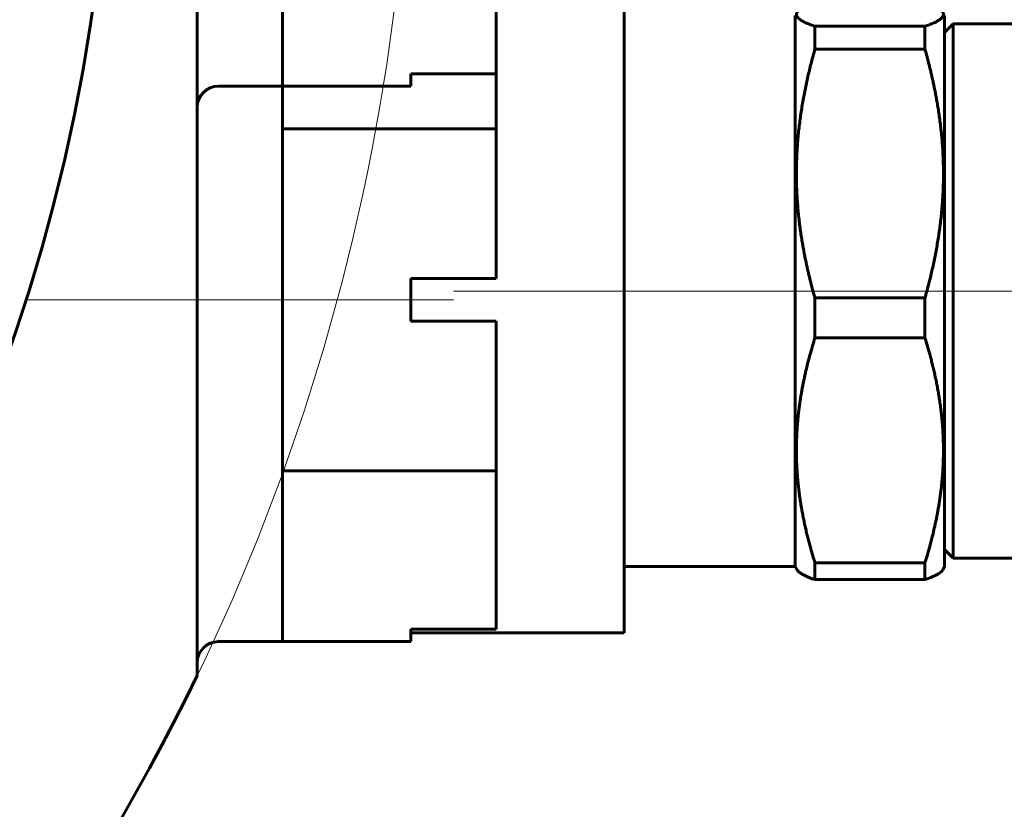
# Model space of a CAD drawing. Header units: millimetres. Extents: x 0 to 297, y 0 to 420.
# Tile 6 of 32: x 117 to 129, y 124 to 133. Entities that reach past the tile are written whole.
import ezdxf

# ---------------------------------------------------------------- set-up
doc = ezdxf.new("R2010")
doc.units = ezdxf.units.MM
for name, pattern in [('K5LT_AXLED', [12, 7.5, -1.5, 1.5, -1.5]), ('K5LT_BASIC', [0]), ('K5LT_THIN', [0])]:
    doc.linetypes.add(name, pattern=pattern)
doc.layers.add('Системный слой', color=7, linetype='Continuous')
doc.layers.add('Системный слой (1)', color=251, linetype='Continuous', true_color=0x6c6c6c)
doc.styles.add('KDIMTEXTSTYLE', font='txt', dxfattribs={"width": 0.96, "oblique": 15, "height": 5})
doc.styles.add('KTEXTSTYLE', font='txt', dxfattribs={"width": 0.96, "height": 5})
doc.dimstyles.new('KDIMSTYLE (0.50)', dxfattribs={"dimtxt": 5, "dimasz": 1, "dimexe": 2, "dimexo": 0, "dimgap": 1, "dimtad": 1, "dimlfac": 2, "dimtxsty": 'KDIMTEXTSTYLE', "dimsah": 1, "dimcen": 0, "dimdle": 1, "dimadec": 0, "dimazin": 0, "dimtfac": 0.667, "dimtmove": 0, "dimatfit": 3, "dimfxl": 1, "dimtvp": 1, "dimtolj": 1, "dimtzin": 0, "dimarcsym": 0})

# ---------------------------------------------------------------- blocks, each defined once
blk = doc.blocks.new('U110')
at = {"layer": 'Системный слой (1)', "color": 143, "linetype": 'K5LT_BASIC', "lineweight": 60, "true_color": 0x33acca}
for p, q in [((126.579, 133.36), (126.573, 133.357)), ((126.582, 133.362), (126.579, 133.36)), ((126.584, 133.362), (126.582, 133.362)), ((126.585, 133.363), (126.584, 133.362)), ((126.589, 133.365), (126.585, 133.363)), ((126.585, 133.363), (126.585, 133.363)), ((126.595, 133.368), (126.589, 133.365)), ((126.599, 133.369), (126.595, 133.368)), ((126.6, 133.37), (126.599, 133.369)), ((126.601, 133.37), (126.6, 133.37)), ((126.605, 133.372), (126.601, 133.37)), ((126.601, 133.37), (126.601, 133.37)), ((126.612, 133.375), (126.605, 133.372)), ((126.616, 133.376), (126.612, 133.375)), ((126.617, 133.377), (126.616, 133.376)), ((126.618, 133.378), (126.617, 133.377)), ((126.619, 133.378), (126.618, 133.378)), ((126.623, 133.379), (126.619, 133.378)), ((126.63, 133.382), (126.623, 133.379)), ((126.634, 133.384), (126.63, 133.382)), ((126.635, 133.384), (126.634, 133.384)), ((126.636, 133.385), (126.635, 133.384)), ((126.637, 133.385), (126.636, 133.385)), ((126.646, 133.388), (126.637, 133.385)), ((126.651, 133.39), (126.646, 133.388)), ((126.654, 133.391), (126.651, 133.39)), ((126.655, 133.392), (126.654, 133.391)), ((126.656, 133.392), (126.655, 133.392)), ((126.696, 133.407), (126.656, 133.392)), ((126.481, 133.277), (126.48, 133.275)), ((126.48, 133.275), (126.48, 133.274)), ((126.48, 133.274), (126.48, 133.274)), ((126.48, 133.274), (126.48, 133.273)), ((126.48, 133.273), (126.48, 133.272)), ((126.48, 133.272), (126.48, 133.269)), ((126.48, 133.269), (126.48, 133.267)), ((126.48, 133.267), (126.48, 133.267)), ((126.48, 133.267), (126.48, 133.266)), ((126.48, 133.266), (126.48, 133.266)), ((126.48, 133.266), (126.48, 133.266)), ((126.48, 133.266), (126.48, 133.266)), ((126.48, 133.266), (126.48, 133.265)), ((126.48, 133.265), (126.48, 133.264)), ((126.48, 133.264), (126.48, 133.262)), ((126.48, 133.262), (126.481, 133.259)), ((126.482, 133.28), (126.481, 133.277)), ((126.481, 133.259), (126.481, 133.258)), ((126.481, 133.258), (126.481, 133.257)), ((126.481, 133.257), (126.481, 133.257)), ((126.481, 133.257), (126.481, 133.256)), ((126.481, 133.256), (126.481, 133.255)), ((126.481, 133.255), (126.483, 133.251)), ((126.483, 133.282), (126.482, 133.282)), ((126.482, 133.282), (126.482, 133.28)), ((126.487, 133.292), (126.483, 133.283)), ((126.483, 133.283), (126.483, 133.283)), ((126.483, 133.283), (126.483, 133.282)), ((126.483, 133.251), (126.483, 133.249)), ((126.483, 133.249), (126.483, 133.249)), ((126.483, 133.249), (126.484, 133.249)), ((126.484, 133.249), (126.484, 133.248)), ((126.484, 133.248), (126.485, 133.246)), ((126.485, 133.246), (126.486, 133.243)), ((126.486, 133.243), (126.488, 133.241)), ((126.488, 133.294), (126.487, 133.292)), ((126.49, 133.297), (126.488, 133.294)), ((126.491, 133.298), (126.49, 133.297)), ((126.492, 133.299), (126.491, 133.298)), ((126.494, 133.302), (126.492, 133.3)), ((126.492, 133.3), (126.492, 133.3)), ((126.492, 133.3), (126.492, 133.299)), ((126.497, 133.305), (126.494, 133.302)), ((126.498, 133.307), (126.497, 133.305)), ((126.499, 133.307), (126.498, 133.307)), ((126.5, 133.308), (126.499, 133.308)), ((126.499, 133.308), (126.499, 133.307)), ((126.502, 133.31), (126.5, 133.308)), ((126.505, 133.313), (126.502, 133.31)), ((126.507, 133.315), (126.505, 133.313)), ((126.508, 133.316), (126.507, 133.316)), ((126.507, 133.316), (126.507, 133.315)), ((126.511, 133.318), (126.508, 133.316)), ((126.508, 133.316), (126.508, 133.316)), ((126.514, 133.321), (126.511, 133.318)), ((126.516, 133.323), (126.514, 133.321)), ((126.517, 133.324), (126.516, 133.323)), ((126.518, 133.324), (126.517, 133.324)), ((126.521, 133.326), (126.518, 133.324)), ((126.518, 133.324), (126.518, 133.324)), ((126.525, 133.329), (126.521, 133.326)), ((126.527, 133.331), (126.525, 133.329)), ((126.528, 133.332), (126.527, 133.331)), ((126.529, 133.332), (126.528, 133.332)), ((126.532, 133.334), (126.529, 133.332)), ((126.529, 133.332), (126.529, 133.332)), ((126.537, 133.337), (126.532, 133.334)), ((126.539, 133.339), (126.537, 133.337)), ((126.541, 133.339), (126.539, 133.339)), ((126.545, 133.342), (126.541, 133.34)), ((126.541, 133.34), (126.541, 133.34)), ((126.541, 133.34), (126.541, 133.339)), ((126.55, 133.345), (126.545, 133.342)), ((126.553, 133.346), (126.55, 133.345)), ((126.554, 133.347), (126.553, 133.346)), ((126.555, 133.348), (126.554, 133.347)), ((126.559, 133.35), (126.555, 133.348)), ((126.555, 133.348), (126.555, 133.348)), ((126.564, 133.353), (126.559, 133.35)), ((126.567, 133.354), (126.564, 133.353)), ((126.568, 133.355), (126.567, 133.354)), ((126.569, 133.355), (126.568, 133.355)), ((126.573, 133.357), (126.569, 133.355)), ((126.569, 133.355), (126.569, 133.355)), ((126.488, 133.241), (126.488, 133.241)), ((126.488, 133.241), (126.488, 133.24)), ((126.488, 133.24), (126.488, 133.24)), ((126.488, 133.24), (126.489, 133.238)), ((126.489, 133.238), (126.492, 133.235)), ((126.492, 133.235), (126.493, 133.233)), ((126.493, 133.233), (126.493, 133.233)), ((126.493, 133.233), (126.494, 133.232)), ((126.494, 133.232), (126.494, 133.232)), ((126.494, 133.232), (126.496, 133.23)), ((126.496, 133.23), (126.498, 133.227)), ((126.498, 133.227), (126.5, 133.225)), ((126.5, 133.225), (126.5, 133.225)), ((126.5, 133.225), (126.501, 133.224)), ((126.501, 133.224), (126.502, 133.224)), ((126.502, 133.224), (126.503, 133.222)), ((126.503, 133.222), (126.506, 133.219)), ((126.506, 133.219), (126.508, 133.217)), ((126.508, 133.217), (126.509, 133.217)), ((126.509, 133.217), (126.509, 133.216)), ((126.509, 133.216), (126.51, 133.216)), ((126.51, 133.216), (126.512, 133.214)), ((126.512, 133.214), (126.515, 133.211)), ((126.515, 133.211), (126.518, 133.209)), ((126.518, 133.209), (126.518, 133.209)), ((126.518, 133.209), (126.519, 133.209)), ((126.519, 133.209), (126.52, 133.208)), ((126.52, 133.208), (126.522, 133.207)), ((126.522, 133.207), (126.526, 133.204)), ((126.526, 133.204), (126.528, 133.202)), ((126.528, 133.202), (126.528, 133.202)), ((126.528, 133.202), (126.529, 133.202)), ((126.529, 133.202), (126.53, 133.201)), ((126.53, 133.201), (126.532, 133.199)), ((126.532, 133.199), (126.536, 133.197)), ((126.536, 133.197), (126.539, 133.195)), ((126.539, 133.195), (126.539, 133.195)), ((126.539, 133.195), (126.54, 133.194)), ((126.54, 133.194), (126.541, 133.194)), ((126.541, 133.194), (126.543, 133.192)), ((126.543, 133.192), (126.548, 133.19)), ((126.548, 133.19), (126.55, 133.188)), ((126.55, 133.188), (126.551, 133.188)), ((126.551, 133.188), (126.551, 133.188)), ((126.551, 133.188), (126.553, 133.187)), ((126.553, 133.187), (126.555, 133.186)), ((126.555, 133.186), (126.56, 133.183)), ((126.56, 133.183), (126.562, 133.182)), ((126.562, 133.182), (126.563, 133.182)), ((126.563, 133.182), (126.563, 133.181)), ((126.563, 133.181), (126.565, 133.181)), ((126.565, 133.181), (126.567, 133.179)), ((126.567, 133.179), (126.572, 133.177)), ((126.572, 133.177), (126.574, 133.176)), ((126.574, 133.176), (126.575, 133.176)), ((126.575, 133.176), (126.575, 133.175)), ((126.575, 133.175), (126.577, 133.175)), ((126.577, 133.175), (126.579, 133.173)), ((126.579, 133.173), (126.584, 133.171)), ((126.584, 133.171), (126.586, 133.17)), ((126.586, 133.17), (126.587, 133.17)), ((126.587, 133.17), (126.587, 133.169)), ((126.587, 133.169), (126.589, 133.169)), ((126.589, 133.169), (126.591, 133.168)), ((126.591, 133.168), (126.596, 133.165)), ((126.596, 133.165), (126.598, 133.164)), ((126.598, 133.164), (126.599, 133.164)), ((126.599, 133.164), (126.599, 133.164)), ((126.599, 133.164), (126.601, 133.163)), ((126.601, 133.163), (126.603, 133.162)), ((126.603, 133.162), (126.609, 133.16)), ((126.609, 133.16), (126.611, 133.159)), ((126.611, 133.159), (126.611, 133.159)), ((126.611, 133.159), (126.612, 133.159)), ((126.612, 133.159), (126.613, 133.158)), ((126.613, 133.158), (126.616, 133.157)), ((126.616, 133.157), (126.621, 133.155)), ((126.621, 133.155), (126.623, 133.154)), ((126.623, 133.154), (126.623, 133.154)), ((126.623, 133.154), (126.624, 133.154)), ((126.624, 133.154), (126.625, 133.153)), ((126.625, 133.153), (126.628, 133.152)), ((126.628, 133.152), (126.633, 133.15)), ((126.633, 133.15), (126.635, 133.149)), ((126.635, 133.149), (126.636, 133.149)), ((126.636, 133.149), (126.636, 133.149)), ((126.636, 133.149), (126.638, 133.148)), ((126.638, 133.148), (126.64, 133.147)), ((126.64, 133.147), (126.646, 133.145)), ((126.646, 133.145), (126.648, 133.144)), ((126.648, 133.144), (126.648, 133.144)), ((126.648, 133.144), (126.649, 133.144)), ((126.649, 133.144), (126.651, 133.143)), ((126.651, 133.143), (126.654, 133.142)), ((126.654, 133.142), (126.662, 133.139)), ((126.662, 133.139), (126.672, 133.135)), ((126.672, 133.135), (126.673, 133.135)), ((126.673, 133.135), (126.674, 133.135)), ((126.674, 133.135), (126.676, 133.134)), ((126.676, 133.134), (126.681, 133.132)), ((126.681, 133.132), (126.691, 133.129)), ((126.691, 133.129), (126.696, 133.127))]:
    blk.add_line(p, q, dxfattribs=at)
blk = doc.blocks.new('U112')
at = {"layer": 'Системный слой (1)', "color": 143, "linetype": 'K5LT_BASIC', "lineweight": 60, "true_color": 0x33acca}
for p, q in [((127.99, 133.405), (127.984, 133.407)), ((128, 133.401), (127.99, 133.405)), ((128.005, 133.4), (128, 133.401)), ((128.007, 133.399), (128.005, 133.4)), ((128.008, 133.398), (128.007, 133.399)), ((128.009, 133.398), (128.008, 133.398)), ((128.019, 133.395), (128.009, 133.398)), ((128.026, 133.392), (128.019, 133.395)), ((128.03, 133.39), (128.026, 133.392)), ((128.032, 133.39), (128.03, 133.39)), ((128.033, 133.389), (128.032, 133.39)), ((128.035, 133.389), (128.033, 133.389)), ((128.033, 133.389), (128.033, 133.389)), ((128.04, 133.386), (128.035, 133.389)), ((128.043, 133.385), (128.04, 133.386)), ((128.044, 133.385), (128.043, 133.385)), ((128.045, 133.385), (128.044, 133.385)), ((128.047, 133.384), (128.045, 133.385)), ((128.045, 133.385), (128.045, 133.385)), ((128.053, 133.382), (128.047, 133.384)), ((128.055, 133.381), (128.053, 133.382)), ((128.057, 133.38), (128.055, 133.381)), ((128.058, 133.38), (128.057, 133.38)), ((128.057, 133.38), (128.057, 133.38)), ((128.06, 133.379), (128.058, 133.38)), ((128.065, 133.377), (128.06, 133.379)), ((128.068, 133.375), (128.065, 133.377)), ((128.069, 133.375), (128.068, 133.375)), ((128.07, 133.374), (128.069, 133.375)), ((128.069, 133.375), (128.069, 133.375)), ((128.072, 133.373), (128.07, 133.374)), ((128.077, 133.371), (128.072, 133.373)), ((128.08, 133.37), (128.077, 133.371)), ((128.081, 133.37), (128.08, 133.37)), ((128.082, 133.369), (128.081, 133.37)), ((128.084, 133.368), (128.082, 133.369)), ((128.082, 133.369), (128.082, 133.369)), ((128.09, 133.366), (128.084, 133.368)), ((128.092, 133.365), (128.09, 133.366)), ((128.093, 133.364), (128.092, 133.365)), ((128.094, 133.364), (128.093, 133.364)), ((128.097, 133.362), (128.094, 133.364)), ((128.094, 133.364), (128.094, 133.364)), ((128.102, 133.36), (128.097, 133.362)), ((128.104, 133.359), (128.102, 133.36)), ((128.105, 133.358), (128.104, 133.359)), ((128.106, 133.358), (128.105, 133.358)), ((128.109, 133.357), (128.106, 133.358)), ((128.106, 133.358), (128.106, 133.358)), ((128.114, 133.354), (128.109, 133.357)), ((128.116, 133.353), (128.114, 133.354)), ((128.117, 133.352), (128.116, 133.353)), ((128.118, 133.352), (128.117, 133.352)), ((128.121, 133.35), (128.118, 133.352)), ((128.118, 133.352), (128.118, 133.352)), ((128.126, 133.348), (128.121, 133.35)), ((128.128, 133.346), (128.126, 133.348)), ((128.129, 133.346), (128.128, 133.346)), ((128.13, 133.345), (128.129, 133.346)), ((128.133, 133.344), (128.13, 133.345)), ((128.13, 133.345), (128.13, 133.345)), ((128.137, 133.341), (128.133, 133.344)), ((128.14, 133.34), (128.137, 133.341)), ((128.141, 133.339), (128.14, 133.34)), ((128.142, 133.339), (128.141, 133.339)), ((128.141, 133.339), (128.141, 133.339)), ((128.144, 133.337), (128.142, 133.339)), ((128.149, 133.334), (128.144, 133.337)), ((128.151, 133.333), (128.149, 133.334)), ((128.152, 133.332), (128.151, 133.333)), ((128.153, 133.331), (128.152, 133.332)), ((128.152, 133.332), (128.152, 133.332)), ((128.155, 133.33), (128.153, 133.331)), ((128.159, 133.327), (128.155, 133.33)), ((128.161, 133.325), (128.159, 133.327)), ((128.162, 133.325), (128.161, 133.325)), ((128.163, 133.324), (128.162, 133.325)), ((128.165, 133.322), (128.163, 133.324)), ((128.163, 133.324), (128.163, 133.324)), ((128.169, 133.319), (128.165, 133.322)), ((128.171, 133.318), (128.169, 133.319)), ((128.172, 133.317), (128.171, 133.318)), ((128.172, 133.316), (128.172, 133.317)), ((128.172, 133.317), (128.172, 133.317)), ((128.174, 133.315), (128.172, 133.316)), ((128.178, 133.311), (128.174, 133.315)), ((128.179, 133.31), (128.178, 133.311)), ((128.18, 133.309), (128.179, 133.31)), ((128.182, 133.307), (128.18, 133.309)), ((128.18, 133.309), (128.18, 133.309)), ((128.18, 133.309), (128.18, 133.309)), ((128.185, 133.304), (128.182, 133.307)), ((128.186, 133.302), (128.185, 133.304)), ((128.187, 133.301), (128.186, 133.302)), ((128.188, 133.301), (128.187, 133.301)), ((128.187, 133.301), (128.187, 133.301)), ((128.188, 133.3), (128.188, 133.301)), ((128.191, 133.296), (128.188, 133.3)), ((128.192, 133.294), (128.191, 133.296)), ((128.193, 133.293), (128.192, 133.294)), ((128.193, 133.292), (128.193, 133.293)), ((128.193, 133.293), (128.193, 133.293)), ((128.193, 133.293), (128.193, 133.293)), ((128.193, 133.293), (128.193, 133.293)), ((128.194, 133.292), (128.193, 133.292)), ((128.193, 133.292), (128.193, 133.292)), ((128.193, 133.292), (128.193, 133.292)), ((128.193, 133.292), (128.193, 133.292)), ((128.193, 133.292), (128.193, 133.292)), ((128.195, 133.29), (128.194, 133.292)), ((128.194, 133.242), (128.194, 133.243)), ((128.194, 133.243), (128.195, 133.243)), ((128.196, 133.287), (128.195, 133.29)), ((128.195, 133.245), (128.197, 133.248)), ((128.195, 133.243), (128.195, 133.245)), ((128.197, 133.286), (128.196, 133.287)), ((128.197, 133.285), (128.197, 133.286)), ((128.197, 133.284), (128.197, 133.285)), ((128.198, 133.282), (128.197, 133.284)), ((128.197, 133.284), (128.197, 133.284)), ((128.197, 133.248), (128.198, 133.251)), ((128.199, 133.279), (128.198, 133.282)), ((128.198, 133.252), (128.199, 133.253)), ((128.198, 133.251), (128.198, 133.252)), ((128.198, 133.251), (128.198, 133.251)), ((128.198, 133.251), (128.198, 133.251)), ((128.2, 133.277), (128.199, 133.279)), ((128.199, 133.253), (128.2, 133.257)), ((128.2, 133.276), (128.2, 133.277)), ((128.2, 133.275), (128.2, 133.276)), ((128.2, 133.276), (128.2, 133.276)), ((128.2, 133.276), (128.2, 133.276)), ((128.201, 133.271), (128.2, 133.275)), ((128.2, 133.26), (128.201, 133.262)), ((128.2, 133.259), (128.2, 133.26)), ((128.2, 133.26), (128.2, 133.26)), ((128.2, 133.257), (128.2, 133.259)), ((128.2, 133.259), (128.2, 133.259)), ((128.201, 133.269), (128.201, 133.271)), ((128.201, 133.268), (128.201, 133.269)), ((128.201, 133.267), (128.201, 133.268)), ((128.201, 133.268), (128.201, 133.268)), ((128.201, 133.268), (128.201, 133.268)), ((128.201, 133.265), (128.201, 133.267)), ((128.201, 133.267), (128.201, 133.267)), ((128.201, 133.267), (128.201, 133.267)), ((128.201, 133.267), (128.201, 133.267)), ((128.201, 133.262), (128.201, 133.265)), ((127.984, 133.127), (128.025, 133.141)), ((128.025, 133.141), (128.026, 133.142)), ((128.026, 133.142), (128.027, 133.142)), ((128.027, 133.142), (128.03, 133.143)), ((128.03, 133.143), (128.035, 133.145)), ((128.035, 133.145), (128.044, 133.148)), ((128.044, 133.148), (128.044, 133.149)), ((128.044, 133.149), (128.045, 133.149)), ((128.045, 133.149), (128.047, 133.15)), ((128.047, 133.15), (128.051, 133.151)), ((128.051, 133.151), (128.058, 133.154)), ((128.058, 133.154), (128.062, 133.156)), ((128.062, 133.156), (128.063, 133.156)), ((128.063, 133.156), (128.065, 133.157)), ((128.063, 133.156), (128.063, 133.156)), ((128.065, 133.157), (128.069, 133.158)), ((128.069, 133.158), (128.075, 133.161)), ((128.075, 133.161), (128.079, 133.163)), ((128.079, 133.163), (128.08, 133.163)), ((128.08, 133.163), (128.081, 133.164)), ((128.081, 133.164), (128.082, 133.164)), ((128.082, 133.164), (128.085, 133.166)), ((128.085, 133.166), (128.092, 133.169)), ((128.092, 133.169), (128.096, 133.171)), ((128.096, 133.171), (128.096, 133.171)), ((128.096, 133.171), (128.097, 133.171)), ((128.097, 133.171), (128.098, 133.172)), ((128.098, 133.172), (128.102, 133.173)), ((128.102, 133.173), (128.107, 133.176)), ((128.107, 133.176), (128.111, 133.178)), ((128.111, 133.178), (128.112, 133.178)), ((128.112, 133.178), (128.112, 133.179)), ((128.112, 133.179), (128.114, 133.179)), ((128.114, 133.179), (128.117, 133.181)), ((128.117, 133.181), (128.122, 133.184)), ((128.122, 133.184), (128.126, 133.186)), ((128.126, 133.186), (128.126, 133.186)), ((128.126, 133.186), (128.127, 133.186)), ((128.127, 133.186), (128.128, 133.187)), ((128.128, 133.187), (128.131, 133.189)), ((128.131, 133.189), (128.136, 133.192)), ((128.136, 133.192), (128.139, 133.194)), ((128.139, 133.194), (128.14, 133.194)), ((128.14, 133.194), (128.141, 133.195)), ((128.14, 133.194), (128.14, 133.194)), ((128.141, 133.195), (128.144, 133.196)), ((128.144, 133.196), (128.148, 133.199)), ((128.148, 133.199), (128.152, 133.201)), ((128.152, 133.202), (128.153, 133.203)), ((128.152, 133.201), (128.152, 133.202)), ((128.152, 133.202), (128.152, 133.202)), ((128.153, 133.203), (128.156, 133.204)), ((128.156, 133.204), (128.16, 133.207)), ((128.16, 133.207), (128.163, 133.209)), ((128.163, 133.21), (128.164, 133.211)), ((128.163, 133.209), (128.163, 133.21)), ((128.163, 133.209), (128.163, 133.209)), ((128.164, 133.211), (128.166, 133.212)), ((128.166, 133.212), (128.17, 133.215)), ((128.17, 133.215), (128.173, 133.217)), ((128.173, 133.218), (128.174, 133.219)), ((128.173, 133.217), (128.173, 133.218)), ((128.173, 133.218), (128.173, 133.218)), ((128.174, 133.219), (128.176, 133.22)), ((128.176, 133.22), (128.179, 133.223)), ((128.179, 133.223), (128.181, 133.225)), ((128.181, 133.225), (128.181, 133.226)), ((128.181, 133.226), (128.182, 133.226)), ((128.182, 133.227), (128.184, 133.228)), ((128.182, 133.226), (128.182, 133.227)), ((128.184, 133.228), (128.186, 133.232)), ((128.186, 133.232), (128.188, 133.234)), ((128.188, 133.234), (128.188, 133.234)), ((128.188, 133.234), (128.189, 133.234)), ((128.189, 133.235), (128.19, 133.237)), ((128.189, 133.234), (128.189, 133.235)), ((128.19, 133.237), (128.192, 133.24)), ((128.192, 133.24), (128.194, 133.242)), ((128.194, 133.242), (128.194, 133.242))]:
    blk.add_line(p, q, dxfattribs=at)
blk = doc.blocks.new('U114')
at = {"layer": 'Системный слой (1)', "color": 143, "linetype": 'K5LT_BASIC', "lineweight": 60, "true_color": 0x33acca}
for p, q in [((128.315, 133.154), (128.315, 131.177)), ((128.315, 127.807), (128.315, 126.904))]:
    blk.add_line(p, q, dxfattribs=at)
blk = doc.blocks.new('D10')
at = {"layer": 'Системный слой (1)'}
for points in [[(109.371, 152.128), (111.81, 156.542), (108.312, 152.91), (109.138, 152.921)], [(82.12, 116.311), (85.619, 119.943), (84.793, 119.932), (84.56, 120.725)]]:
    blk.add_hatch(color=7, dxfattribs=at).paths.add_polyline_path(points)
at = {"layer": 'Системный слой (1)', "color": 7, "linetype": 'K5LT_THIN', "lineweight": 18, "true_color": 0xffffff}
for p, q in [((111.81, 156.542), (121.515, 169.692)), ((121.515, 169.692), (139.109, 169.692)), ((82.12, 116.311), (111.81, 156.542)), ((108.312, 152.91), (111.81, 156.542)), ((111.81, 156.542), (109.371, 152.128)), ((109.138, 152.921), (108.312, 152.91)), ((109.371, 152.128), (109.138, 152.921)), ((82.12, 116.311), (84.56, 120.725)), ((84.56, 120.725), (84.793, 119.932)), ((85.619, 119.943), (82.12, 116.311)), ((84.793, 119.932), (85.619, 119.943))]:
    blk.add_line(p, q, dxfattribs=at)
blk.add_arc((96.965, 136.426), 25, 228.9919, 25.8419, dxfattribs=at)
blk.add_arc((96.965, 136.426), 25, 228.9919, 25.8419, dxfattribs=at)
blk.add_wipeout([(123.515, 170.692), (123.515, 178.074), (136.566, 178.074), (136.566, 170.692)]).dxf.layer = 'Системный слой (1)'
at = {"layer": 'Системный слой (1)', "color": 7, "char_height": 5, "attachment_point": 1, "style": 'KTEXTSTYLE'}
for s, insert in [('\\fArial|b0|c204|p34;\\H5.0;\\W1.000;\\Q15;\\fGOST Type AU|b0|i0|c204|p34;\\Q15;\\W0.960;⌀', (123.515, 177.28)), ('\\fArial|b0|c204|p34;\\H5.0;\\W1.000;\\Q15;\\fGOST Type AU|b0|i0|c204|p34;\\Q15;\\W0.960;100', (126.823, 177.28))]:
    blk.add_mtext(s, dxfattribs=dict(at, insert=insert))
blk = doc.blocks.new('KDIMARROW_01')
at = {"layer": 'Системный слой'}
blk.add_hatch(color=0, dxfattribs=at).paths.add_polyline_path([(-5, -0.658), (0, 0), (-5, 0.658), (-4.5, 0)])
at = {"layer": 'Системный слой', "color": 0, "linetype": 'K5LT_THIN', "lineweight": 18}
for p, q in [((-4.5, 0), (-5, 0.658)), ((-5, 0.658), (0, 0)), ((0, 0), (-5, -0.658)), ((-5, -0.658), (-4.5, 0))]:
    blk.add_line(p, q, dxfattribs=at)
at = {"layer": 'Системный слой (1)', "color": 0, "linetype": 'K5LT_THIN', "lineweight": 18}
blk.add_line((96.965, 338.873), (96.465, 338.873), dxfattribs=at)

msp = doc.modelspace()

# ---------------------------------------------------------------- linework, layer by layer
at = {"layer": 'Системный слой (1)', "color": 143, "linetype": 'K5LT_BASIC', "lineweight": 60, "true_color": 0x33acca}
for p, q in [((119.4653, 125.5291), (119.4653, 147.3236)), ((124.4653, 137.9265), (124.4653, 130.0291)), ((120.4653, 134.4264), (120.4653, 132.4264)), ((122.9653, 134.4264), (122.9653, 132.5707)), ((126.4653, 126.8041), (126.4653, 133.2541)), ((128.2153, 126.8041), (128.2153, 133.2541)), ((128.2153, 133.0541), (128.3153, 133.1541)), ((128.3153, 133.1541), (131.571, 133.1541)), ((126.6963, 133.1268), (127.9844, 133.1268)), ((126.6963, 132.8578), (126.6963, 133.1268)), ((127.9844, 132.8578), (127.9844, 133.1268)), ((127.9844, 132.8578), (126.6963, 132.8578)), ((121.9653, 132.4264), (121.9653, 132.5707)), ((122.9653, 132.5707), (121.9653, 132.5707)), ((122.9653, 132.5707), (122.9653, 131.9264)), ((119.7153, 132.4264), (120.4653, 132.4264)), ((120.4653, 132.4264), (121.9653, 132.4264)), ((120.4653, 132.4264), (120.4653, 131.9264)), ((120.4653, 131.9264), (122.9653, 131.9264)), ((120.4653, 131.9264), (120.4653, 127.9264)), ((122.9653, 131.9264), (122.9653, 130.1764)), ((128.3153, 131.1774), (128.3153, 127.8069)), ((122.9653, 130.1764), (121.9653, 130.1764)), ((121.9653, 129.6764), (121.9653, 130.1764)), ((124.4653, 130.0291), (124.4653, 126.0291)), ((126.6963, 129.4803), (126.6963, 129.9474)), ((126.6963, 129.9474), (127.9844, 129.9474)), ((127.9844, 129.4803), (127.9844, 129.9474)), ((121.9653, 129.6764), (122.9653, 129.6764)), ((122.9653, 129.6764), (122.9653, 127.9264)), ((127.9844, 129.4803), (126.6963, 129.4803)), ((120.4653, 127.9264), (120.4653, 125.9264)), ((120.4653, 127.9264), (122.9653, 127.9264)), ((122.9653, 127.9264), (122.9653, 126.0707)), ((128.2153, 127.0041), (128.3153, 126.9041)), ((128.3153, 126.9041), (130.8833, 126.9041)), ((126.4653, 126.8041), (124.4653, 126.8041)), ((126.4653, 126.8041), (126.4869, 126.7667)), ((126.6963, 126.8497), (127.9844, 126.8497)), ((126.6963, 126.6515), (126.6963, 126.8497)), ((127.9844, 126.6515), (127.9844, 126.8497)), ((128.2153, 126.8041), (128.1937, 126.7667)), ((127.9844, 126.6515), (126.6963, 126.6515)), ((121.9653, 125.9264), (121.9653, 126.0707)), ((122.9653, 126.0707), (121.9653, 126.0707)), ((121.9653, 126.0291), (124.4653, 126.0291)), ((119.7153, 125.9264), (120.4653, 125.9264)), ((120.4653, 125.9264), (121.9653, 125.9264))]:
    msp.add_line(p, q, dxfattribs=at)
at = {"layer": 'Системный слой (1)', "color": 30, "linetype": 'K5LT_AXLED', "lineweight": 18, "true_color": 0xff8000}
for p, q in [((122.4653, 130.0291), (128.6963, 130.0291)), ((125.9844, 130.0291), (133.571, 130.0291)), ((117.4653, 129.9264), (122.4653, 129.9264))]:
    msp.add_line(p, q, dxfattribs=at)
at = {"layer": 'Системный слой (1)', "color": 143, "linetype": 'K5LT_BASIC', "lineweight": 60, "true_color": 0x33acca}
msp.add_circle((96.9653, 136.4264), 21.5, dxfattribs=at)
for centre, radius, start, end in [((119.7153, 132.1764), 0.25, 90, 180), ((119.7153, 125.6764), 0.25, 90, 180), ((96.9653, 136.4264), 25, 289.91581, 334.15807)]:
    msp.add_arc(centre, radius, start, end, dxfattribs=at)
for points, knots in [([(126.6963, 132.8578), (126.6893, 132.833), (126.6755, 132.7833), (126.6491, 132.6832), (126.6243, 132.5824), (126.6013, 132.4807), (126.5849, 132.4032), (126.5694, 132.3246), (126.5548, 132.2453), (126.5414, 132.1649), (126.529, 132.0835), (126.5179, 132.0009), (126.508, 131.9173), (126.4994, 131.8325), (126.4923, 131.7467), (126.4867, 131.6599), (126.4826, 131.5725), (126.4802, 131.4845), (126.4795, 131.3965), (126.4805, 131.3089), (126.483, 131.2221), (126.4872, 131.1362), (126.4928, 131.0515), (126.4998, 130.9684), (126.5081, 130.887), (126.5174, 130.8079), (126.5277, 130.7314), (126.5386, 130.6582), (126.5501, 130.5879), (126.5619, 130.5211), (126.5739, 130.4574), (126.586, 130.3972), (126.5982, 130.3395), (126.6104, 130.2841), (126.6228, 130.2306), (126.635, 130.1795), (126.6511, 130.115), (126.6712, 130.0379), (126.6879, 129.9771), (126.6963, 129.9474)], [0, 0, 0, 0, 0.0260128, 0.052087, 0.1046331, 0.1311861, 0.1581203, 0.1852824, 0.2128041, 0.2404971, 0.2686232, 0.297012, 0.3258472, 0.3549127, 0.384382, 0.414019, 0.4438681, 0.4738434, 0.5037794, 0.5335501, 0.5629171, 0.5920975, 0.6207871, 0.6490977, 0.6766509, 0.7038122, 0.7298151, 0.7550228, 0.7788236, 0.802029, 0.823727, 0.8445225, 0.8641354, 0.8834505, 0.9018455, 0.9196204, 0.9364643, 0.9689393, 1, 1, 1, 1]), ([(127.9844, 129.9474), (127.9914, 129.9722), (128.0052, 130.022), (128.0316, 130.1221), (128.0564, 130.2228), (128.0794, 130.3246), (128.0958, 130.4021), (128.1113, 130.4806), (128.1259, 130.56), (128.1393, 130.6404), (128.1517, 130.7218), (128.1628, 130.8043), (128.1727, 130.888), (128.1813, 130.9728), (128.1884, 131.0586), (128.194, 131.1453), (128.1981, 131.2328), (128.2005, 131.3207), (128.2012, 131.4088), (128.2002, 131.4963), (128.1977, 131.5832), (128.1935, 131.669), (128.1879, 131.7538), (128.1809, 131.8369), (128.1726, 131.9183), (128.1633, 131.9973), (128.153, 132.0739), (128.1421, 132.1471), (128.1306, 132.2174), (128.1188, 132.2841), (128.1068, 132.3479), (128.0947, 132.408), (128.0825, 132.4658), (128.0703, 132.5212), (128.0579, 132.5747), (128.0456, 132.6257), (128.0296, 132.6902), (128.0095, 132.7674), (127.9928, 132.8282), (127.9844, 132.8578)], [0, 0, 0, 0, 0.0260128, 0.052087, 0.1046331, 0.1311861, 0.1581203, 0.1852824, 0.2128041, 0.2404971, 0.2686232, 0.297012, 0.3258472, 0.3549127, 0.384382, 0.414019, 0.4438681, 0.4738434, 0.5037794, 0.5335501, 0.5629171, 0.5920975, 0.6207871, 0.6490977, 0.6766509, 0.7038122, 0.7298151, 0.7550228, 0.7788236, 0.802029, 0.823727, 0.8445225, 0.8641354, 0.8834505, 0.9018455, 0.9196204, 0.9364643, 0.9689393, 1, 1, 1, 1]), ([(126.6963, 129.4803), (126.6866, 129.4492), (126.6739, 129.4072), (126.6516, 129.3308), (126.6357, 129.2732), (126.6168, 129.2013), (126.6006, 129.1365), (126.5849, 129.0694), (126.5724, 129.0122), (126.5629, 128.9667), (126.5535, 128.919), (126.5443, 128.8697), (126.5354, 128.8186), (126.5269, 128.7658), (126.5187, 128.7108), (126.511, 128.6537), (126.503, 128.5867), (126.4952, 128.5101), (126.4883, 128.4233), (126.4836, 128.3417), (126.4809, 128.2658), (126.4799, 128.2091), (126.4797, 128.1621), (126.48, 128.1146), (126.4812, 128.0533), (126.484, 127.9814), (126.4882, 127.9095), (126.4937, 127.8378), (126.5004, 127.7668), (126.5084, 127.6966), (126.5174, 127.6277), (126.5274, 127.5601), (126.5383, 127.4942), (126.5499, 127.4298), (126.5621, 127.367), (126.5751, 127.3052), (126.5886, 127.2447), (126.6027, 127.1854), (126.6171, 127.1274), (126.6321, 127.0704), (126.6575, 126.9777), (126.6793, 126.9043), (126.6963, 126.8497)], [0, 0, 0, 0, 0.036138, 0.0487708, 0.0885933, 0.1026483, 0.1316645, 0.1631878, 0.179718, 0.1971786, 0.2152478, 0.2341846, 0.2533713, 0.2734427, 0.2941368, 0.3159005, 0.33817, 0.369937, 0.4026223, 0.4361484, 0.46201, 0.4882516, 0.4999939, 0.5149676, 0.5418831, 0.5689935, 0.596101, 0.623058, 0.6499072, 0.6763917, 0.7025547, 0.7280345, 0.7531352, 0.7774722, 0.801454, 0.8248594, 0.8480729, 0.8707082, 0.8929793, 0.9147893, 0.936467, 1, 1, 1, 1]), ([(127.9844, 126.8497), (127.9941, 126.8809), (128.0069, 126.923), (128.0292, 126.9997), (128.0452, 127.0574), (128.0641, 127.1295), (128.0803, 127.1945), (128.096, 127.2618), (128.1086, 127.3191), (128.1181, 127.3647), (128.1275, 127.4125), (128.1367, 127.4619), (128.1456, 127.513), (128.1541, 127.5658), (128.1623, 127.621), (128.1699, 127.6781), (128.1779, 127.7451), (128.1858, 127.8224), (128.1926, 127.9092), (128.1972, 127.9908), (128.1998, 128.0663), (128.2008, 128.1223), (128.201, 128.1693), (128.2007, 128.2094), (128.2001, 128.2473), (128.1988, 128.2952), (128.1966, 128.3508), (128.1924, 128.4227), (128.1878, 128.4822), (128.1834, 128.5298), (128.1787, 128.577), (128.172, 128.6355), (128.163, 128.7043), (128.153, 128.7718), (128.1421, 128.8376), (128.1305, 128.9019), (128.1183, 128.9646), (128.1053, 129.0262), (128.0918, 129.0865), (128.0778, 129.1457), (128.0633, 129.2035), (128.0484, 129.2604), (128.0231, 129.3527), (128.0014, 129.4259), (127.9844, 129.4803)], [0, 0, 0, 0, 0.0362431, 0.0489129, 0.0888528, 0.1029492, 0.1320488, 0.1636519, 0.1802196, 0.1977135, 0.2158127, 0.2347762, 0.2539891, 0.2740838, 0.2947995, 0.3165798, 0.3388625, 0.3706486, 0.4039431, 0.4369106, 0.4627895, 0.4890475, 0.4999939, 0.5157788, 0.5342618, 0.5427088, 0.5698245, 0.5969304, 0.623877, 0.6370623, 0.650717, 0.6771837, 0.7033217, 0.7287656, 0.7538267, 0.7781137, 0.8020409, 0.8253877, 0.8485437, 0.8711202, 0.8933255, 0.9150665, 0.9366756, 1, 1, 1, 1]), ([(126.6963, 126.6515), (126.6823, 126.6563), (126.662, 126.6635), (126.6368, 126.6732), (126.6186, 126.6804), (126.6013, 126.6878), (126.5849, 126.6953), (126.5694, 126.7028), (126.5548, 126.7105), (126.5414, 126.7182), (126.529, 126.726), (126.5179, 126.734), (126.508, 126.742), (126.4994, 126.7502), (126.4923, 126.7584), (126.4886, 126.7639), (126.487, 126.7667)], [0, 0, 0, 0, 0.05208696, 0.07823942, 0.10463315, 0.13118607, 0.15812031, 0.18528238, 0.21280412, 0.24049708, 0.26862323, 0.297012, 0.32584719, 0.35491271, 0.38438197, 0.41387154, 0.41387154, 0.41387154, 0.41387154]), ([(128.1936, 126.7667), (128.1848, 126.7515), (128.168, 126.7362), (128.1065, 126.6977), (128.0519, 126.6745), (127.9844, 126.6515)], [0.58924315, 0.58924315, 0.58924315, 0.58924315, 0.75, 0.75, 1, 1, 1, 1])]:
    msp.add_open_spline(points, degree=3, knots=knots, dxfattribs=at)

# ---------------------------------------------------------------- block references
at = {"layer": 'Системный слой (1)'}
for name in ['U110', 'U112', 'U114']:
    msp.add_blockref(name, (0, 0), dxfattribs=at)

# ---------------------------------------------------------------- next in the draw order: dimensions: what is measured, and where the dimension line sits
at = {"layer": 'Системный слой (1)', "color": 7}
dim = msp.add_diameter_dim_2p(p1=(67.2755, 96.1956), p2=(126.6552, 176.6571), dimstyle='KDIMSTYLE (0.50)', override={"dimtih": 1, "dimtoh": 1, "dimpost": '\\fGOST Type AU|b0|c204|p34;\\H5.0;\\W0.960;\\Q15;<>', "dimblk1": 'KDIMARROW_01', "dimblk2": 'KDIMARROW_01', "dimclrt": 7, "dimtol": 1, "dimtp": 0, "dimtm": 0, "dimtdec": 5, "dimtmove": 1, "dimatfit": 2, "dimtolj": 1}, dxfattribs=at)
dim.commit()
dim.dimension.update_dxf_attribs({"geometry": 'D10', "text_midpoint": (123.5153, 169.6925), "dimtype": 163})

doc.saveas('drawing.dxf')
